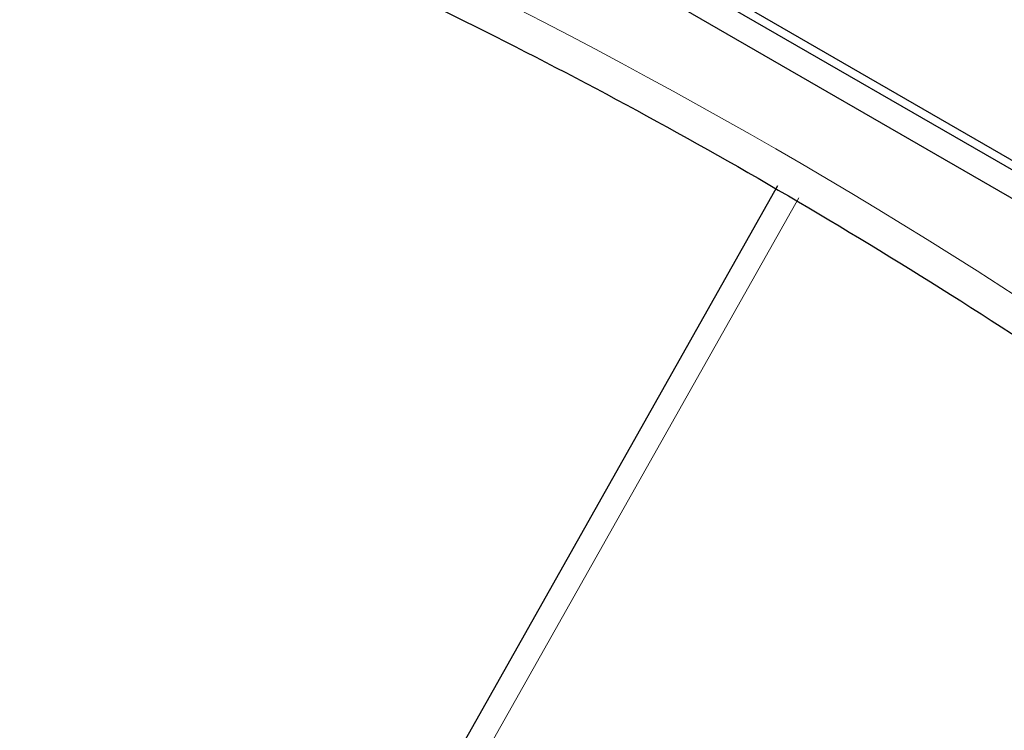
# Paper-space layout 'Blatt2' of a CAD drawing. Header units: millimetres. Extents: x 5 to 418, y 2 to 292.
# Tile 13 of 74: x 102.39 to 105.21, y 176.16 to 178.2. Entities that reach past the tile are written whole.
import ezdxf

# ---------------------------------------------------------------- set-up
doc = ezdxf.new("R2010")
doc.units = ezdxf.units.MM

psp = doc.layouts.new('Blatt2')

# ---------------------------------------------------------------- linework, layer by layer
at = {"color": 7, "linetype": 'Continuous', "lineweight": 25}
for p, q in [((98.5253, 181.556), (110.3104, 174.7526)), ((101.5659, 179.9096), (110.334, 174.8478)), ((101.5423, 179.896), (110.3104, 174.8342)), ((104.5602, 177.7198), (103.4693, 175.7854))]:
    psp.add_line(p, q, dxfattribs=at)
at = {"color": 7, "linetype": 'Continuous', "lineweight": 18}
psp.add_line((104.622, 177.686), (103.5311, 175.7517), dxfattribs=at)
psp.add_arc((96.5836, 164.0167), 15.9449, 50.30384, 69.70154, dxfattribs=at)
at = {"color": 7, "linetype": 'Continuous', "lineweight": 25}
psp.add_open_spline([(102.2408, 178.7929), (102.3993, 178.7351), (102.8603, 178.5671), (103.635, 178.2195), (104.5626, 177.7226), (105.4918, 177.1381), (106.2363, 176.6046), (106.668, 176.2622), (106.7945, 176.1619)], degree=3, knots=[0, 0, 0, 0, 0.106109, 0.308603, 0.511101, 0.713584, 0.916095, 1, 1, 1, 1], dxfattribs=at)

doc.saveas('drawing.dxf')
